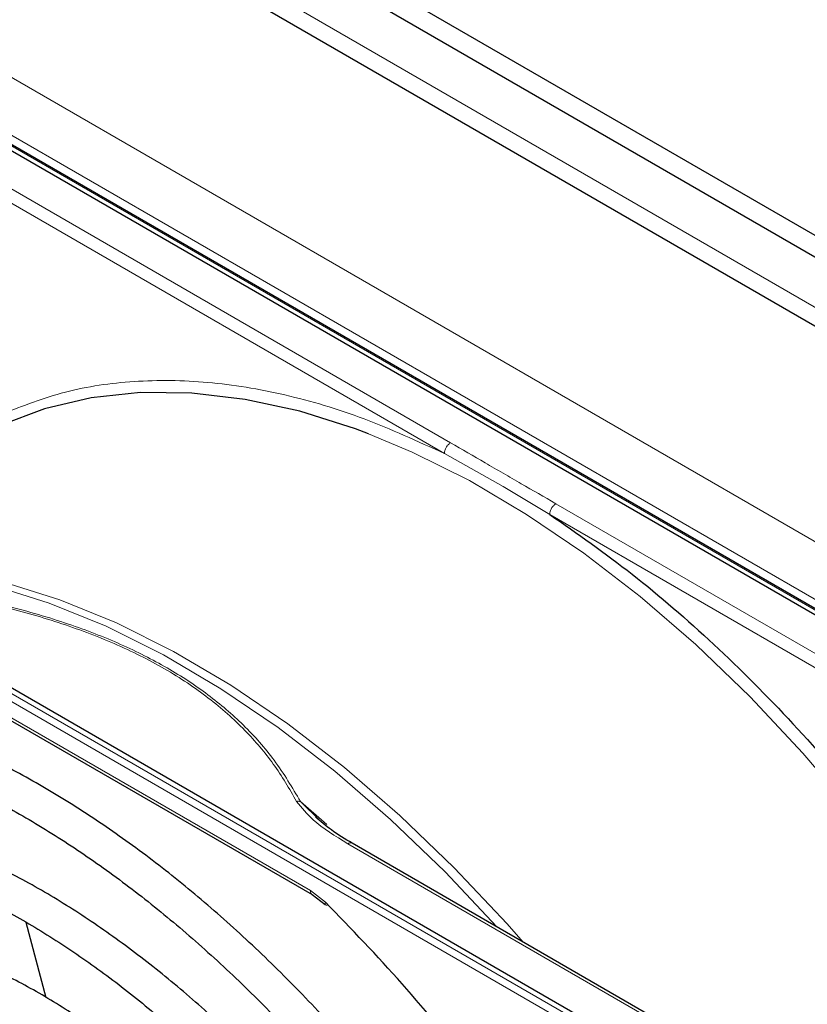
# Paper-space layout 'Blatt4' of a CAD drawing. Header units: millimetres. Extents: x 5 to 418, y 2 to 292.
# Tile 53 of 88: x 139 to 148, y 220 to 232. Entities that reach past the tile are written whole.
import ezdxf

# ---------------------------------------------------------------- set-up
doc = ezdxf.new("R2010")
doc.units = ezdxf.units.MM

psp = doc.layouts.new('Blatt4')

# ---------------------------------------------------------------- linework, layer by layer
at = {"color": 7, "linetype": 'Continuous', "lineweight": 25}
for p, q in [((120.682, 245.215), (166.22, 218.927)), ((120.682, 244.97), (166.22, 218.682)), ((121.05, 243.974), (156.801, 223.335)), ((153.055, 222.218), (137.484, 231.206)), ((153.133, 222.243), (137.562, 231.232)), ((132.206, 228.159), (147.777, 219.171)), ((137.12, 224.946), (142.723, 221.712)), ((142.808, 222.554), (142.59, 222.769)), ((148.203, 219.393), (143.176, 222.295)), ((142.723, 221.712), (142.872, 221.599)), ((139.703, 220.54), (139.473, 221.394))]:
    psp.add_line(p, q, dxfattribs=at)
at = {"color": 7, "linetype": 'Continuous', "lineweight": 18}
for p, q in [((165.371, 218.6), (121.531, 243.909)), ((119.056, 242.676), (154.552, 222.184)), ((118.773, 242.186), (154.27, 221.694)), ((137.536, 231.231), (153.107, 222.242)), ((144.295, 226.84), (137.108, 230.989)), ((144.225, 226.718), (137.037, 230.867)), ((147.725, 219.136), (132.155, 228.124)), ((147.686, 219.065), (132.116, 228.053)), ((144.225, 226.718), (144.891, 226.344)), ((144.891, 226.344), (145.421, 226.027)), ((152.679, 222), (145.491, 226.149)), ((152.608, 221.878), (145.421, 226.027)), ((137.1, 224.992), (142.702, 221.758)), ((142.59, 222.769), (142.889, 222.506)), ((143.126, 222.29), (148.153, 219.388)), ((142.702, 221.758), (142.874, 221.626))]:
    psp.add_line(p, q, dxfattribs=at)
at = {"color": 7, "linetype": 'Continuous', "lineweight": 25, "flags": 128}
psp.add_lwpolyline([(143.363, 226.942), (143.216, 226.997), (142.582, 227.197), (141.961, 227.333), (141.357, 227.404), (140.773, 227.41), (140.213, 227.351), (139.681, 227.226), (139.179, 227.038)], dxfattribs=at)
at = {"color": 7, "linetype": 'Continuous', "lineweight": 18, "flags": 128}
for points in [[(150.446, 220.406), (149.953, 221.18), (149.428, 221.927), (148.875, 222.641), (148.296, 223.319), (147.697, 223.956), (147.08, 224.549), (146.448, 225.094), (145.807, 225.588), (145.159, 226.028), (144.509, 226.411), (143.86, 226.734), (143.363, 226.942)], [(137.665, 225.476), (137.997, 225.464), (138.601, 225.393), (139.222, 225.257), (139.857, 225.057), (140.5, 224.795), (141.149, 224.471), (141.799, 224.089), (142.447, 223.649), (143.089, 223.155), (143.72, 222.61), (144.337, 222.017), (144.937, 221.38), (145.119, 221.174)], [(144.821, 221.346), (144.232, 221.971), (143.613, 222.566), (142.979, 223.113), (142.336, 223.608), (141.686, 224.049), (141.034, 224.433), (140.383, 224.758), (139.737, 225.021), (139.101, 225.222), (138.739, 225.308)]]:
    psp.add_lwpolyline(points, dxfattribs=at)
at = {"color": 7, "linetype": 'Continuous', "lineweight": 18}
psp.add_arc((143.156, 222.249), 0.0503, 65.6929, 125.6176, dxfattribs=at)
for points, knots in [([(139.202, 227.167), (139.437, 227.259), (139.909, 227.442), (140.695, 227.556), (141.531, 227.548), (142.407, 227.403), (143.308, 227.138), (143.92, 226.857), (144.225, 226.718)], [0, 0, 0, 0, 0.16549, 0.332238, 0.5, 0.66775, 0.834504, 1, 1, 1, 1]), ([(144.225, 226.718), (144.226, 226.729), (144.228, 226.752), (144.244, 226.788), (144.267, 226.82), (144.286, 226.833), (144.295, 226.84)], [0, 0, 0, 0, 0.249997, 0.499998, 0.749999, 1, 1, 1, 1]), ([(145.491, 226.149), (145.36, 226.225), (145.161, 226.34), (144.892, 226.494), (144.625, 226.649), (144.426, 226.764), (144.295, 226.84)], [0, 0, 0, 0, 0.327983, 0.500008, 0.672268, 1, 1, 1, 1]), ([(138.442, 225.14), (138.688, 225.092), (139.169, 224.999), (139.852, 224.805), (140.484, 224.569), (141.06, 224.282), (141.557, 223.949), (141.967, 223.584), (142.302, 223.19), (142.463, 222.913), (142.546, 222.77)], [0, 0, 0, 0, 0.12858, 0.250087, 0.37511, 0.500001, 0.624892, 0.749914, 0.87141, 1, 1, 1, 1]), ([(142.59, 222.769), (142.497, 222.926), (142.32, 223.226), (141.962, 223.632), (141.553, 223.984), (141.086, 224.291), (140.553, 224.561), (139.944, 224.796), (139.243, 225.002), (138.726, 225.103), (138.455, 225.156)], [0, 0, 0, 0, 0.141038, 0.268348, 0.385526, 0.500284, 0.615098, 0.732344, 0.859336, 1, 1, 1, 1]), ([(142.59, 222.769), (142.583, 222.77), (142.569, 222.773), (142.554, 222.771), (142.546, 222.77)], [0, 0, 0, 0, 0.483164, 1, 1, 1, 1]), ([(142.546, 222.77), (142.604, 222.699), (142.751, 222.521), (142.985, 222.377), (143.126, 222.29)], [0, 0, 0, 0, 0.39819, 1, 1, 1, 1]), ([(142.702, 221.758), (142.703, 221.748), (142.706, 221.729), (142.715, 221.714), (142.723, 221.712), (142.723, 221.712)], [0, 0, 0, 0, 0.498396, 0.996791, 1, 1, 1, 1])]:
    psp.add_open_spline(points, degree=3, knots=knots, dxfattribs=at)
for points in [[(145.491, 226.149), (145.482, 226.143), (145.464, 226.13), (145.44, 226.097), (145.424, 226.061), (145.422, 226.038), (145.421, 226.027)], [(142.874, 221.626), (142.872, 221.62), (142.868, 221.609), (142.871, 221.598), (142.879, 221.591), (142.889, 221.592), (142.894, 221.593)]]:
    psp.add_open_spline(points, degree=3, dxfattribs=at)
at = {"color": 7, "linetype": 'Continuous', "lineweight": 25}
for points, knots in [([(145.421, 226.027), (145.734, 225.808), (146.364, 225.369), (147.291, 224.566), (148.191, 223.666), (149.047, 222.673), (149.849, 221.611), (150.327, 220.856), (150.565, 220.479)], [0, 0, 0, 0, 0.165419, 0.332172, 0.5, 0.667816, 0.834575, 1, 1, 1, 1]), ([(145.227, 217.113), (145.143, 217.256), (144.916, 217.643), (144.511, 218.252), (144.019, 218.937), (143.501, 219.591), (142.962, 220.213), (142.404, 220.798), (141.83, 221.343), (141.243, 221.847), (140.646, 222.304), (140.043, 222.714), (139.436, 223.073), (138.829, 223.38), (138.225, 223.633), (137.628, 223.83), (137.041, 223.969), (136.467, 224.051), (135.91, 224.073), (135.373, 224.037), (134.859, 223.943), (134.374, 223.788), (133.994, 223.624), (133.789, 223.492), (133.724, 223.451)], [0, 0, 0, 0, 0.027836, 0.075404, 0.122977, 0.170555, 0.218143, 0.265742, 0.313355, 0.360985, 0.408634, 0.456301, 0.503986, 0.551687, 0.599395, 0.647094, 0.694763, 0.742373, 0.789887, 0.837268, 0.884487, 0.931535, 0.978434, 1, 1, 1, 1]), ([(133.924, 223.104), (133.981, 223.142), (134.17, 223.265), (134.525, 223.418), (134.985, 223.562), (135.473, 223.646), (135.983, 223.674), (136.514, 223.644), (137.062, 223.557), (137.623, 223.414), (138.196, 223.216), (138.777, 222.962), (139.362, 222.656), (139.949, 222.298), (140.534, 221.89), (141.113, 221.435), (141.683, 220.935), (142.242, 220.393), (142.785, 219.812), (143.309, 219.195), (143.812, 218.546), (144.289, 217.867), (144.646, 217.321), (144.833, 216.996), (144.881, 216.913)], [0, 0, 0, 0, 0.02099, 0.069851, 0.118688, 0.167389, 0.215899, 0.264215, 0.312366, 0.360395, 0.408346, 0.456251, 0.504137, 0.552018, 0.599903, 0.6478, 0.695711, 0.743637, 0.791578, 0.839533, 0.887498, 0.935471, 0.983451, 1, 1, 1, 1]), ([(144.502, 216.694), (144.415, 216.841), (144.193, 217.216), (143.802, 217.795), (143.337, 218.429), (142.846, 219.031), (142.334, 219.599), (141.805, 220.129), (141.262, 220.619), (140.707, 221.064), (140.144, 221.462), (139.577, 221.811), (139.009, 222.107), (138.443, 222.349), (137.883, 222.536), (137.333, 222.665), (136.797, 222.736), (136.278, 222.748), (135.779, 222.7), (135.305, 222.596), (134.862, 222.427), (134.575, 222.294), (134.447, 222.202), (134.446, 222.202)], [0, 0, 0, 0, 0.032875, 0.083822, 0.134775, 0.185738, 0.236713, 0.287705, 0.338718, 0.389753, 0.440814, 0.491899, 0.543005, 0.594125, 0.645237, 0.696311, 0.747305, 0.798171, 0.848856, 0.899324, 0.949573, 0.99965, 1, 1, 1, 1]), ([(143.176, 222.295), (143.096, 222.344), (142.943, 222.437), (142.818, 222.543), (142.759, 222.593)], [0, 0, 0, 0, 0.5278139, 1, 1, 1, 1]), ([(134.65, 221.848), (134.717, 221.892), (134.909, 222.015), (135.258, 222.157), (135.692, 222.279), (136.152, 222.34), (136.635, 222.345), (137.136, 222.293), (137.653, 222.184), (138.183, 222.019), (138.721, 221.799), (139.265, 221.526), (139.812, 221.201), (140.357, 220.826), (140.896, 220.403), (141.427, 219.935), (141.946, 219.426), (142.449, 218.878), (142.933, 218.295), (143.394, 217.68), (143.805, 217.08), (144.048, 216.676), (144.157, 216.495)], [0, 0, 0, 0, 0.02882, 0.081368, 0.133858, 0.186143, 0.238166, 0.289941, 0.341521, 0.392971, 0.444344, 0.49568, 0.547008, 0.598338, 0.649681, 0.701044, 0.752426, 0.803828, 0.855246, 0.906678, 0.95812, 1, 1, 1, 1]), ([(145.995, 217.575), (145.785, 217.921), (145.341, 218.65), (144.583, 219.696), (143.755, 220.715), (143.167, 221.323), (142.874, 221.626)], [0, 0, 0, 0, 0.23192, 0.488446, 0.744971, 1, 1, 1, 1]), ([(143.779, 216.276), (143.67, 216.456), (143.433, 216.845), (143.035, 217.416), (142.594, 217.989), (142.129, 218.53), (141.645, 219.034), (141.146, 219.499), (140.635, 219.92), (140.114, 220.294), (139.589, 220.62), (139.063, 220.893), (138.539, 221.111), (138.021, 221.274), (137.514, 221.378), (137.021, 221.424), (136.547, 221.411), (136.095, 221.339), (135.672, 221.205), (135.364, 221.071), (135.209, 220.964), (135.174, 220.94)], [0, 0, 0, 0, 0.047335, 0.102503, 0.157679, 0.212871, 0.268083, 0.323322, 0.378591, 0.433894, 0.489232, 0.544601, 0.599988, 0.65536, 0.710671, 0.765857, 0.820841, 0.875554, 0.929964, 0.984107, 1, 1, 1, 1]), ([(135.373, 220.595), (135.469, 220.653), (135.681, 220.781), (136.045, 220.911), (136.455, 220.998), (136.89, 221.026), (137.345, 220.998), (137.816, 220.912), (138.301, 220.771), (138.795, 220.575), (139.296, 220.325), (139.798, 220.023), (140.299, 219.672), (140.795, 219.274), (141.281, 218.831), (141.754, 218.347), (142.209, 217.827), (142.644, 217.273), (143.052, 216.689), (143.316, 216.288), (143.433, 216.078), (143.434, 216.077)], [0, 0, 0, 0, 0.047732, 0.104951, 0.162001, 0.218715, 0.275061, 0.331102, 0.386935, 0.442647, 0.498302, 0.553942, 0.609585, 0.665249, 0.720938, 0.776655, 0.832397, 0.88816, 0.943939, 0.999729, 1, 1, 1, 1])]:
    psp.add_open_spline(points, degree=3, knots=knots, dxfattribs=at)

doc.saveas('drawing.dxf')
